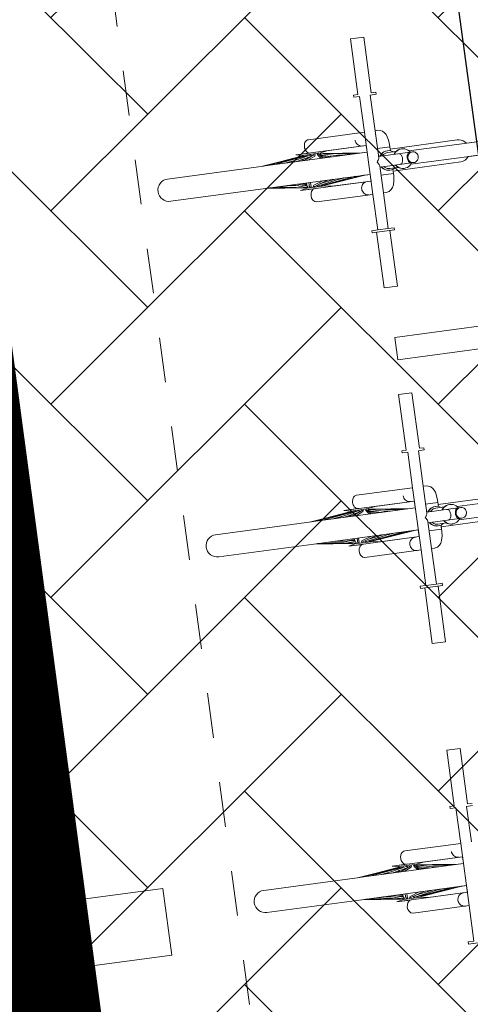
# Model space of a CAD drawing. Header units: metres. Extents: x 737835 to 905050, y 6570742 to 6590316.
# Tile 167 of 256: x 738019.22 to 738020.22, y 6590127 to 6590129.2. Entities that reach past the tile are written whole.
import ezdxf

# ---------------------------------------------------------------- set-up
doc = ezdxf.new("R2010")
doc.units = ezdxf.units.M
doc.header["$LTSCALE"] = 0.5
for name, pattern in [('ACAD_ISO10W100', [18, 12, -3, 0, -3]), ('CENTER', [2, 1.25, -0.25, 0.25, -0.25]), ('DASHED', [0.75, 0.5, -0.25])]:
    doc.linetypes.add(name, pattern=pattern)
for name, color, linetype in [('00_jooned', 7, 'Continuous'), ('0_PJ_Hoonestusala', 7, 'CENTER'), ('AR_hoone', 7, 'Continuous'), ('AR_hoone lamellid2', 7, 'Continuous'), ('AS_jalgrattad', 252, 'Continuous')]:
    doc.layers.add(name, color=color, linetype=linetype)
for name, color, linetype, lineweight in [('AS_hoone_projekt RG', 2, 'ACAD_ISO10W100', 15), ('AS_mõõdud', 7, 'Continuous', 0), ('AS_sillutiskivi RG', 9, 'Continuous', 0), ('AS_teed', 7, 'Continuous', 13), ('AS_telliskatend RG', 40, 'Continuous', 13)]:
    doc.layers.add(name, color=color, linetype=linetype, lineweight=lineweight)
doc.styles.add('Style-Arial Narrow', font='ARIALN.TTF')
doc.dimstyles.new('ISO-25', dxfattribs={"dimtxt": 2.5, "dimasz": 2.5, "dimexe": 1.25, "dimexo": 0.625, "dimtad": 1, "dimdec": 1, "dimtxsty": 'Standard', "dimcen": 2.5, "dimadec": 0, "dimazin": 0, "dimtfac": 1, "dimtdec": 1, "dimtmove": 0, "dimatfit": 3, "dimfxl": 1, "dimarcsym": 0})

# ---------------------------------------------------------------- blocks, each defined once
blk = doc.blocks.new('A$C6b675ec8')
at = {"layer": 'AS_jalgrattad', "linetype": 'Continuous', "lineweight": 20, "ltscale": 100}
for p, q in [((473.3, 5530.2), (473.3, 5670.2)), ((497.2, 5609.4), (497.2, 5670.2)), ((450.2, 5655.2), (450.4, 5652.6)), ((450.4, 5652.6), (451.1, 5650.1)), ((451.1, 5650.1), (452.2, 5647.7)), ((452.2, 5647.7), (453.6, 5645.6)), ((453.6, 5645.6), (455.4, 5643.7)), ((455.4, 5643.7), (457.5, 5642.2)), ((457.5, 5642.2), (459.8, 5641.1)), ((459.8, 5641.1), (462.2, 5640.4)), ((327.1, 5635.2), (238.3, 5625.2)), ((473.3, 5625.2), (238.3, 5625.2)), ((331.8, 5635.2), (245.7, 5625.2)), ((338.3, 5635.2), (265.3, 5625.2)), ((311.2, 5628.3), (288.4, 5625.2)), ((292.2, 5625.7), (290.2, 5625.2)), ((346.3, 5635.2), (295.2, 5625.2)), ((324.3, 5635.2), (295.8, 5631.7)), ((347.8, 5632.2), (312.1, 5625.2)), ((473.3, 5640.2), (315, 5640.2)), ((315, 5640.2), (330, 5637.2)), ((327, 5635.2), (324.3, 5635.2)), ((324.3, 5635.2), (324.4, 5634.9)), ((325.7, 5635.1), (325.7, 5635.2)), ((328.7, 5628.5), (326.2, 5625.2)), ((327.4, 5635.2), (327.1, 5635.2)), ((327.1, 5635.2), (327.2, 5634.7)), ((327.4, 5634.7), (327.4, 5635.2)), ((327.9, 5635.2), (327.4, 5635.1)), ((330, 5635.2), (327.9, 5635.2)), ((327.9, 5635.2), (328.1, 5634.8)), ((370, 5637.2), (330, 5637.2)), ((330, 5637.2), (330, 5635)), ((330, 5628.7), (330, 5625.2)), ((354.8, 5635.2), (331.7, 5625.2)), ((332.7, 5635.2), (331.8, 5635.2)), ((332.7, 5635.2), (332.6, 5634.4)), ((340.3, 5635.2), (338.3, 5635.2)), ((340.3, 5635.2), (340, 5634)), ((356.5, 5632.2), (340.3, 5625.2)), ((345.5, 5640.4), (347.4, 5640.2)), ((349.2, 5635.2), (346.3, 5635.2)), ((349.2, 5635.2), (348, 5632.3)), ((358.1, 5635.2), (354.8, 5635.2)), ((358.1, 5635.2), (356.5, 5632.2)), ((366.1, 5635.2), (362.6, 5635.2)), ((364.3, 5632.2), (362.6, 5635.2)), ((364.3, 5632.2), (369.8, 5625.2)), ((366.1, 5635.2), (373.8, 5625.2)), ((372.1, 5635.2), (369, 5635.2)), ((370.4, 5632.2), (369, 5635.2)), ((385, 5640.2), (370, 5637.2)), ((370, 5637.2), (370, 5635.2)), ((370, 5633), (370, 5630.2)), ((370, 5631.9), (372.7, 5631.6)), ((370, 5630.9), (381, 5629.4)), ((370.4, 5632.2), (396.8, 5625.2)), ((371.3, 5628.5), (387.9, 5625.2)), ((372.1, 5635.2), (409.8, 5625.2)), ((375.7, 5635.2), (372.6, 5635.2)), ((372.6, 5635.1), (372.6, 5635.2)), ((373.1, 5634.9), (373, 5635.2)), ((375.5, 5635.2), (438.5, 5625.2)), ((375.7, 5635.2), (456.5, 5625.2)), ((397.2, 5628.5), (418.2, 5625.2)), ((404.2, 5631.7), (461.7, 5625.2)), ((407.8, 5625.7), (411.6, 5625.2)), ((462.2, 5640.4), (464.7, 5640.2)), ((524.9, 5630.2), (497.2, 5630.2)), ((504.1, 5617.1), (507.1, 5619.3)), ((504.9, 5617.1), (507.9, 5619.3)), ((507.1, 5619.3), (510.5, 5620.9)), ((507.9, 5619.3), (511.3, 5620.9)), ((510.5, 5620.9), (514.1, 5621.9)), ((511.3, 5620.9), (514.8, 5621.9)), ((514.1, 5621.9), (517.8, 5622.2)), ((514.8, 5621.9), (518.5, 5622.2)), ((517.8, 5622.2), (518.5, 5622.2)), ((518.5, 5622.2), (522.2, 5621.9)), ((522.2, 5621.9), (525.8, 5620.9)), ((524.9, 5621.1), (524.9, 5630.2)), ((525.8, 5620.9), (529.2, 5619.3)), ((529.2, 5619.3), (530.6, 5618.2)), ((535.9, 5617.1), (539, 5619.3)), ((536.7, 5617.1), (539.7, 5619.3)), ((539, 5619.3), (542.3, 5620.9)), ((539.7, 5619.3), (543.1, 5620.9)), ((542.3, 5620.9), (545.9, 5621.9)), ((543.1, 5620.9), (546.7, 5621.9)), ((545.9, 5621.9), (549.6, 5622.2)), ((546.7, 5621.9), (550.4, 5622.2)), ((549.6, 5622.2), (550.4, 5622.2)), ((550.4, 5622.2), (554.1, 5621.9)), ((554.1, 5621.9), (557.6, 5620.9)), ((557.6, 5620.9), (561, 5619.3)), ((561, 5619.3), (564, 5617.1)), ((492.2, 5600.2), (493.8, 5602.3)), ((493.8, 5598.1), (492.2, 5600.2)), ((493.8, 5602.3), (495.1, 5604.3)), ((495.1, 5596.1), (493.8, 5598.1)), ((495.1, 5604.3), (496.2, 5606.2)), ((496.2, 5606.2), (496.9, 5607.9)), ((496.9, 5607.9), (497.2, 5609.4)), ((497.2, 5612.2), (573.2, 5612.2)), ((500, 5612.2), (501.5, 5614.4)), ((500.8, 5612.2), (502.3, 5614.4)), ((501.5, 5614.4), (504.1, 5617.1)), ((502.3, 5614.4), (504.9, 5617.1)), ((505.6, 5612.2), (507.4, 5614)), ((507.4, 5614), (509.8, 5615.8)), ((509.8, 5615.8), (512.6, 5617.1)), ((512.6, 5617.1), (515.5, 5617.9)), ((515.5, 5617.9), (518.5, 5618.2)), ((518.5, 5618.2), (537.5, 5618.2)), ((531.9, 5612.2), (533.3, 5614.4)), ((532.6, 5612.2), (534.1, 5614.4)), ((533.3, 5614.4), (535.9, 5617.1)), ((534.1, 5614.4), (536.7, 5617.1)), ((542.6, 5612.2), (543.8, 5612)), ((543.8, 5612), (545, 5611.5)), ((545, 5611.5), (546.1, 5610.6)), ((546.1, 5610.6), (547, 5609.4)), ((547, 5609.4), (547.9, 5607.9)), ((547.9, 5607.9), (548.6, 5606.2)), ((548.6, 5606.2), (549.1, 5604.3)), ((549.1, 5604.3), (549.4, 5602.3)), ((549.4, 5598.1), (549.1, 5596.1)), ((549.4, 5602.3), (549.5, 5600.2)), ((549.5, 5600.2), (549.4, 5598.1)), ((560.2, 5602.3), (560, 5600.2)), ((560, 5600.2), (560.2, 5598.1)), ((560.5, 5604.3), (560.2, 5602.3)), ((560.2, 5598.1), (560.5, 5596.1)), ((561, 5606.2), (560.5, 5604.3)), ((561.7, 5607.9), (561, 5606.2)), ((561.6, 5600.2), (561.7, 5602.3)), ((561.7, 5598.1), (561.6, 5600.2)), ((562.6, 5609.4), (561.7, 5607.9)), ((561.7, 5602.3), (562.3, 5604.3)), ((562.3, 5596.1), (561.7, 5598.1)), ((562.3, 5604.3), (563.1, 5606.2)), ((563.6, 5610.6), (562.6, 5609.4)), ((563.1, 5606.2), (564.3, 5607.9)), ((564.8, 5611.5), (563.6, 5610.6)), ((564, 5617.1), (566.7, 5614.4)), ((564.3, 5607.9), (565.7, 5609.4)), ((566, 5612), (564.8, 5611.5)), ((565.7, 5609.4), (567.4, 5610.6)), ((565.8, 5615.2), (1037.4, 5615.2)), ((567.2, 5612.2), (566, 5612)), ((566.7, 5614.4), (568.1, 5612.2)), ((567.4, 5610.6), (569.2, 5611.5)), ((569.2, 5611.5), (571.1, 5612)), ((571.1, 5612), (573.2, 5612.2)), ((573.2, 5612.2), (575.2, 5612)), ((575.2, 5612), (577.1, 5611.5)), ((577.1, 5611.5), (578.9, 5610.6)), ((578.9, 5610.6), (580.6, 5609.4)), ((580.6, 5609.4), (582, 5607.9)), ((582, 5607.9), (583.2, 5606.2)), ((583.2, 5606.2), (584, 5604.3)), ((584, 5604.3), (584.6, 5602.3)), ((584.6, 5598.1), (584, 5596.1)), ((584.6, 5602.3), (584.7, 5600.2)), ((584.7, 5600.2), (584.6, 5598.1)), ((473.3, 5575.2), (238.4, 5575.2)), ((309, 5567.2), (238.4, 5575.2)), ((324, 5565.2), (246.9, 5575.2)), ((325.1, 5565.2), (267.8, 5575.2)), ((312.6, 5570.7), (286.5, 5575.2)), ((296.9, 5573.5), (287, 5575.2)), ((329.2, 5565.2), (298.7, 5575.2)), ((330.9, 5568.2), (309.5, 5575.2)), ((330, 5572.7), (322.2, 5575.2)), ((330, 5575.2), (330, 5568.5)), ((335.8, 5565.2), (335.8, 5575.2)), ((339.2, 5565.2), (339.2, 5575.2)), ((345.6, 5568.2), (367, 5575.2)), ((347.3, 5565.2), (377.8, 5575.2)), ((355.7, 5565.2), (413, 5575.2)), ((358.9, 5569), (394.4, 5575.2)), ((363.5, 5565.2), (440.6, 5575.2)), ((369.6, 5565.2), (457.3, 5575.2)), ((373.9, 5565.2), (461.6, 5575.2)), ((386, 5573.8), (390.5, 5575.2)), ((403.1, 5573.5), (416.4, 5575.2)), ((405.1, 5573.8), (413.5, 5575.2)), ((496.2, 5594.2), (495.1, 5596.1)), ((496.9, 5592.5), (496.2, 5594.2)), ((497.2, 5591), (496.9, 5592.5)), ((497.2, 5530.2), (497.2, 5591)), ((497.2, 5588.2), (573.2, 5588.2)), ((501.5, 5586.1), (500, 5588.2)), ((502.3, 5586.1), (500.8, 5588.2)), ((504.1, 5583.4), (501.5, 5586.1)), ((504.9, 5583.4), (502.3, 5586.1)), ((507.1, 5581.2), (504.1, 5583.4)), ((507.9, 5581.2), (504.9, 5583.4)), ((507.4, 5586.4), (505.6, 5588.2)), ((510.5, 5579.5), (507.1, 5581.2)), ((509.8, 5584.6), (507.4, 5586.4)), ((511.3, 5579.5), (507.9, 5581.2)), ((512.6, 5583.3), (509.8, 5584.6)), ((514.1, 5578.6), (510.5, 5579.5)), ((514.8, 5578.6), (511.3, 5579.5)), ((515.5, 5582.5), (512.6, 5583.3)), ((517.8, 5578.2), (514.1, 5578.6)), ((518.5, 5578.2), (514.8, 5578.6)), ((518.5, 5582.2), (515.5, 5582.5)), ((517.8, 5578.2), (518.5, 5578.2)), ((518.5, 5582.2), (537.5, 5582.2)), ((522.2, 5578.6), (518.5, 5578.2)), ((525.8, 5579.5), (522.2, 5578.6)), ((524.9, 5570.2), (524.9, 5579.3)), ((529.2, 5581.2), (525.8, 5579.5)), ((530.6, 5582.2), (529.2, 5581.2)), ((533.3, 5586.1), (531.9, 5588.2)), ((534.1, 5586.1), (532.6, 5588.2)), ((535.9, 5583.4), (533.3, 5586.1)), ((536.7, 5583.4), (534.1, 5586.1)), ((539, 5581.2), (535.9, 5583.4)), ((539.7, 5581.2), (536.7, 5583.4)), ((542.3, 5579.5), (539, 5581.2)), ((543.1, 5579.5), (539.7, 5581.2)), ((545.9, 5578.6), (542.3, 5579.5)), ((543.8, 5588.4), (542.6, 5588.2)), ((546.7, 5578.6), (543.1, 5579.5)), ((545, 5588.9), (543.8, 5588.4)), ((546.1, 5589.8), (545, 5588.9)), ((549.6, 5578.2), (545.9, 5578.6)), ((547, 5591), (546.1, 5589.8)), ((550.4, 5578.2), (546.7, 5578.6)), ((547.9, 5592.5), (547, 5591)), ((548.6, 5594.2), (547.9, 5592.5)), ((549.1, 5596.1), (548.6, 5594.2)), ((549.6, 5578.2), (550.4, 5578.2)), ((554.1, 5578.6), (550.4, 5578.2)), ((557.6, 5579.5), (554.1, 5578.6)), ((561, 5581.2), (557.6, 5579.5)), ((560.5, 5596.1), (561, 5594.2)), ((561, 5594.2), (561.7, 5592.5)), ((564, 5583.4), (561, 5581.2)), ((561.7, 5592.5), (562.6, 5591)), ((563.1, 5594.2), (562.3, 5596.1)), ((562.6, 5591), (563.6, 5589.8)), ((564.3, 5592.5), (563.1, 5594.2)), ((563.6, 5589.8), (564.8, 5588.9)), ((566.7, 5586.1), (564, 5583.4)), ((565.7, 5591), (564.3, 5592.5)), ((564.8, 5588.9), (566, 5588.4)), ((567.4, 5589.8), (565.7, 5591)), ((565.8, 5585.2), (1037.4, 5585.2)), ((566, 5588.4), (567.2, 5588.2)), ((568.1, 5588.2), (566.7, 5586.1)), ((569.2, 5588.9), (567.4, 5589.8)), ((571.1, 5588.4), (569.2, 5588.9)), ((573.2, 5588.2), (571.1, 5588.4)), ((575.2, 5588.4), (573.2, 5588.2)), ((577.1, 5588.9), (575.2, 5588.4)), ((578.9, 5589.8), (577.1, 5588.9)), ((580.6, 5591), (578.9, 5589.8)), ((582, 5592.5), (580.6, 5591)), ((583.2, 5594.2), (582, 5592.5)), ((584, 5596.1), (583.2, 5594.2)), ((308.6, 5572), (294.9, 5573.8)), ((330, 5571), (314, 5573.8)), ((330, 5563.2), (315, 5560.2)), ((473.3, 5560.2), (315, 5560.2)), ((327.8, 5565.2), (324, 5565.2)), ((330, 5569.2), (326.5, 5569.7)), ((327.6, 5565.8), (327.8, 5565.2)), ((328.5, 5565.4), (327.6, 5565.5)), ((332.4, 5565.2), (329.2, 5565.2)), ((330, 5565.2), (330, 5563.2)), ((370, 5563.2), (330, 5563.2)), ((330.9, 5568.2), (332.4, 5565.2)), ((339.2, 5565.2), (335.8, 5565.2)), ((344.1, 5565.2), (345.6, 5568.2)), ((347.3, 5565.2), (344.1, 5565.2)), ((347.4, 5560.2), (345.5, 5560)), ((353.1, 5565.2), (353.9, 5567.4)), ((355.7, 5565.2), (353.1, 5565.2)), ((361.7, 5565.2), (361.9, 5566.3)), ((363.5, 5565.2), (361.7, 5565.2)), ((369, 5565.2), (369, 5565.9)), ((369.6, 5565.2), (369, 5565.2)), ((370, 5572.7), (370, 5571)), ((370, 5565.3), (370, 5563.2)), ((370.8, 5565.2), (370, 5565.2)), ((370, 5563.2), (385, 5560.2)), ((370.8, 5565.2), (370.7, 5565.4)), ((370.8, 5565.2), (371.5, 5565.4)), ((372.4, 5565.5), (372.2, 5565.2)), ((376, 5565.2), (372.2, 5565.2)), ((373.3, 5565.6), (373.3, 5565.2)), ((373.9, 5565.2), (373.8, 5565.7)), ((374.2, 5565.3), (374.2, 5565.2)), ((376, 5565.2), (375.9, 5565.4)), ((376, 5565.2), (391, 5567.2)), ((453.6, 5554.9), (452.2, 5552.7)), ((455.4, 5556.7), (453.6, 5554.9)), ((457.5, 5558.2), (455.4, 5556.7)), ((459.8, 5559.3), (457.5, 5558.2)), ((462.2, 5560), (459.8, 5559.3)), ((464.7, 5560.2), (462.2, 5560)), ((524.9, 5570.2), (497.2, 5570.2)), ((450.4, 5547.8), (450.2, 5545.2)), ((450.2, 5545.2), (450.4, 5542.6)), ((451.1, 5550.3), (450.4, 5547.8)), ((450.4, 5542.6), (451.1, 5540.1)), ((452.2, 5552.7), (451.1, 5550.3)), ((451.1, 5540.1), (452.2, 5537.7)), ((452.2, 5537.7), (453.6, 5535.6)), ((453.6, 5535.6), (455.4, 5533.7)), ((455.4, 5533.7), (457.5, 5532.2)), ((457.5, 5532.2), (459.8, 5531.1)), ((459.8, 5531.1), (462.2, 5530.4)), ((462.2, 5530.4), (464.7, 5530.2)), ((510.2, 5445.2), (460.4, 5445.2)), ((497.2, 5450.2), (473.3, 5450.2)), ((450.2, 4855.2), (450.4, 4852.6)), ((450.4, 4852.6), (451.1, 4850.1)), ((473.3, 4730.2), (473.3, 4870.2)), ((497.2, 4809.4), (497.2, 4870.2)), ((327.1, 4835.2), (238.3, 4825.2)), ((331.8, 4835.2), (245.7, 4825.2)), ((338.3, 4835.2), (265.3, 4825.2)), ((346.3, 4835.2), (295.2, 4825.2)), ((324.3, 4835.2), (295.8, 4831.7)), ((347.8, 4832.2), (312.1, 4825.2)), ((473.3, 4840.2), (315, 4840.2)), ((315, 4840.2), (330, 4837.2)), ((327, 4835.2), (324.3, 4835.2)), ((324.3, 4835.2), (324.4, 4834.9)), ((325.7, 4835.1), (325.7, 4835.2)), ((327.4, 4835.2), (327.1, 4835.2)), ((327.1, 4835.2), (327.2, 4834.7)), ((327.4, 4834.7), (327.4, 4835.2)), ((327.9, 4835.2), (327.4, 4835.1)), ((330, 4835.2), (327.9, 4835.2)), ((327.9, 4835.2), (328.1, 4834.8)), ((370, 4837.2), (330, 4837.2)), ((330, 4837.2), (330, 4835)), ((354.8, 4835.2), (331.7, 4825.2)), ((332.7, 4835.2), (331.8, 4835.2)), ((332.7, 4835.2), (332.6, 4834.4)), ((340.3, 4835.2), (338.3, 4835.2)), ((340.3, 4835.2), (340, 4834)), ((356.5, 4832.2), (340.3, 4825.2)), ((345.5, 4840.4), (347.4, 4840.2)), ((349.2, 4835.2), (346.3, 4835.2)), ((349.2, 4835.2), (348, 4832.3)), ((358.1, 4835.2), (354.8, 4835.2)), ((358.1, 4835.2), (356.5, 4832.2)), ((366.1, 4835.2), (362.6, 4835.2)), ((364.3, 4832.2), (362.6, 4835.2)), ((364.3, 4832.2), (369.8, 4825.2)), ((366.1, 4835.2), (373.8, 4825.2)), ((372.1, 4835.2), (369, 4835.2)), ((370.4, 4832.2), (369, 4835.2)), ((385, 4840.2), (370, 4837.2)), ((370, 4837.2), (370, 4835.2)), ((370, 4833), (370, 4830.2)), ((370, 4831.9), (372.7, 4831.6)), ((370, 4830.9), (381, 4829.4)), ((370.4, 4832.2), (396.8, 4825.2)), ((372.1, 4835.2), (409.8, 4825.2)), ((375.7, 4835.2), (372.6, 4835.2)), ((372.6, 4835.1), (372.6, 4835.2)), ((373.1, 4834.9), (373, 4835.2)), ((375.5, 4835.2), (438.5, 4825.2)), ((375.7, 4835.2), (456.5, 4825.2)), ((404.2, 4831.7), (461.7, 4825.2)), ((451.1, 4850.1), (452.2, 4847.7)), ((452.2, 4847.7), (453.6, 4845.6)), ((453.6, 4845.6), (455.4, 4843.7)), ((455.4, 4843.7), (457.5, 4842.2)), ((457.5, 4842.2), (459.8, 4841.1)), ((459.8, 4841.1), (462.2, 4840.4)), ((462.2, 4840.4), (464.7, 4840.2)), ((524.9, 4830.2), (497.2, 4830.2)), ((524.9, 4821.1), (524.9, 4830.2)), ((473.3, 4825.2), (238.3, 4825.2)), ((311.2, 4828.3), (288.4, 4825.2)), ((292.2, 4825.7), (290.2, 4825.2)), ((328.7, 4828.5), (326.2, 4825.2)), ((330, 4828.7), (330, 4825.2)), ((371.3, 4828.5), (387.9, 4825.2)), ((397.2, 4828.5), (418.2, 4825.2)), ((407.8, 4825.7), (411.6, 4825.2)), ((496.2, 4806.2), (496.9, 4807.9)), ((496.9, 4807.9), (497.2, 4809.4)), ((497.2, 4812.2), (573.2, 4812.2)), ((500, 4812.2), (501.5, 4814.4)), ((500.8, 4812.2), (502.3, 4814.4)), ((501.5, 4814.4), (504.1, 4817.1)), ((502.3, 4814.4), (504.9, 4817.1)), ((504.1, 4817.1), (507.1, 4819.3)), ((504.9, 4817.1), (507.9, 4819.3)), ((505.6, 4812.2), (507.4, 4814)), ((507.1, 4819.3), (510.5, 4820.9)), ((507.4, 4814), (509.8, 4815.8)), ((507.9, 4819.3), (511.3, 4820.9)), ((509.8, 4815.8), (512.6, 4817.1)), ((510.5, 4820.9), (514.1, 4821.9)), ((511.3, 4820.9), (514.8, 4821.9)), ((512.6, 4817.1), (515.5, 4817.9)), ((514.1, 4821.9), (517.8, 4822.2)), ((514.8, 4821.9), (518.5, 4822.2)), ((515.5, 4817.9), (518.5, 4818.2)), ((517.8, 4822.2), (518.5, 4822.2)), ((518.5, 4822.2), (522.2, 4821.9)), ((518.5, 4818.2), (537.5, 4818.2)), ((522.2, 4821.9), (525.8, 4820.9)), ((525.8, 4820.9), (529.2, 4819.3)), ((529.2, 4819.3), (530.6, 4818.2)), ((531.9, 4812.2), (533.3, 4814.4)), ((532.6, 4812.2), (534.1, 4814.4)), ((533.3, 4814.4), (535.9, 4817.1)), ((534.1, 4814.4), (536.7, 4817.1)), ((535.9, 4817.1), (539, 4819.3)), ((536.7, 4817.1), (539.7, 4819.3)), ((539, 4819.3), (542.3, 4820.9)), ((539.7, 4819.3), (543.1, 4820.9)), ((542.3, 4820.9), (545.9, 4821.9)), ((542.6, 4812.2), (543.8, 4812)), ((543.1, 4820.9), (546.7, 4821.9)), ((543.8, 4812), (545, 4811.5)), ((545, 4811.5), (546.1, 4810.6)), ((545.9, 4821.9), (549.6, 4822.2)), ((546.1, 4810.6), (547, 4809.4)), ((546.7, 4821.9), (550.4, 4822.2)), ((547, 4809.4), (547.9, 4807.9)), ((547.9, 4807.9), (548.6, 4806.2)), ((549.6, 4822.2), (550.4, 4822.2)), ((550.4, 4822.2), (554.1, 4821.9)), ((554.1, 4821.9), (557.6, 4820.9)), ((557.6, 4820.9), (561, 4819.3)), ((561, 4819.3), (564, 4817.1)), ((561.7, 4807.9), (561, 4806.2)), ((562.6, 4809.4), (561.7, 4807.9)), ((563.6, 4810.6), (562.6, 4809.4)), ((563.1, 4806.2), (564.3, 4807.9)), ((564.8, 4811.5), (563.6, 4810.6)), ((564, 4817.1), (566.7, 4814.4)), ((564.3, 4807.9), (565.7, 4809.4)), ((566, 4812), (564.8, 4811.5)), ((565.7, 4809.4), (567.4, 4810.6)), ((565.8, 4815.2), (1037.4, 4815.2)), ((567.2, 4812.2), (566, 4812)), ((566.7, 4814.4), (568.1, 4812.2)), ((567.4, 4810.6), (569.2, 4811.5)), ((569.2, 4811.5), (571.1, 4812)), ((571.1, 4812), (573.2, 4812.2)), ((573.2, 4812.2), (575.2, 4812)), ((575.2, 4812), (577.1, 4811.5)), ((577.1, 4811.5), (578.9, 4810.6)), ((578.9, 4810.6), (580.6, 4809.4)), ((580.6, 4809.4), (582, 4807.9)), ((582, 4807.9), (583.2, 4806.2)), ((492.2, 4800.2), (493.8, 4802.3)), ((493.8, 4798.1), (492.2, 4800.2)), ((493.8, 4802.3), (495.1, 4804.3)), ((495.1, 4796.1), (493.8, 4798.1)), ((495.1, 4804.3), (496.2, 4806.2)), ((496.2, 4794.2), (495.1, 4796.1)), ((496.9, 4792.5), (496.2, 4794.2)), ((497.2, 4791), (496.9, 4792.5)), ((497.2, 4730.2), (497.2, 4791)), ((497.2, 4788.2), (573.2, 4788.2)), ((501.5, 4786.1), (500, 4788.2)), ((502.3, 4786.1), (500.8, 4788.2)), ((504.1, 4783.4), (501.5, 4786.1)), ((504.9, 4783.4), (502.3, 4786.1)), ((507.4, 4786.4), (505.6, 4788.2)), ((509.8, 4784.6), (507.4, 4786.4)), ((533.3, 4786.1), (531.9, 4788.2)), ((534.1, 4786.1), (532.6, 4788.2)), ((535.9, 4783.4), (533.3, 4786.1)), ((536.7, 4783.4), (534.1, 4786.1)), ((543.8, 4788.4), (542.6, 4788.2)), ((545, 4788.9), (543.8, 4788.4)), ((546.1, 4789.8), (545, 4788.9)), ((547, 4791), (546.1, 4789.8)), ((547.9, 4792.5), (547, 4791)), ((548.6, 4794.2), (547.9, 4792.5)), ((548.6, 4806.2), (549.1, 4804.3)), ((549.1, 4796.1), (548.6, 4794.2)), ((549.1, 4804.3), (549.4, 4802.3)), ((549.4, 4798.1), (549.1, 4796.1)), ((549.4, 4802.3), (549.5, 4800.2)), ((549.5, 4800.2), (549.4, 4798.1)), ((560.2, 4802.3), (560, 4800.2)), ((560, 4800.2), (560.2, 4798.1)), ((560.5, 4804.3), (560.2, 4802.3)), ((560.2, 4798.1), (560.5, 4796.1)), ((561, 4806.2), (560.5, 4804.3)), ((560.5, 4796.1), (561, 4794.2)), ((561, 4794.2), (561.7, 4792.5)), ((561.6, 4800.2), (561.7, 4802.3)), ((561.7, 4798.1), (561.6, 4800.2)), ((561.7, 4802.3), (562.3, 4804.3)), ((562.3, 4796.1), (561.7, 4798.1)), ((561.7, 4792.5), (562.6, 4791)), ((562.3, 4804.3), (563.1, 4806.2)), ((563.1, 4794.2), (562.3, 4796.1)), ((562.6, 4791), (563.6, 4789.8)), ((564.3, 4792.5), (563.1, 4794.2)), ((563.6, 4789.8), (564.8, 4788.9)), ((566.7, 4786.1), (564, 4783.4)), ((565.7, 4791), (564.3, 4792.5)), ((564.8, 4788.9), (566, 4788.4)), ((567.4, 4789.8), (565.7, 4791)), ((565.8, 4785.2), (1037.4, 4785.2)), ((566, 4788.4), (567.2, 4788.2)), ((568.1, 4788.2), (566.7, 4786.1)), ((569.2, 4788.9), (567.4, 4789.8)), ((571.1, 4788.4), (569.2, 4788.9)), ((573.2, 4788.2), (571.1, 4788.4)), ((575.2, 4788.4), (573.2, 4788.2)), ((577.1, 4788.9), (575.2, 4788.4)), ((578.9, 4789.8), (577.1, 4788.9)), ((580.6, 4791), (578.9, 4789.8)), ((582, 4792.5), (580.6, 4791)), ((583.2, 4794.2), (582, 4792.5)), ((583.2, 4806.2), (584, 4804.3)), ((584, 4796.1), (583.2, 4794.2)), ((584, 4804.3), (584.6, 4802.3)), ((584.6, 4798.1), (584, 4796.1)), ((584.6, 4802.3), (584.7, 4800.2)), ((584.7, 4800.2), (584.6, 4798.1)), ((473.3, 4775.2), (238.4, 4775.2)), ((309, 4767.2), (238.4, 4775.2)), ((324, 4765.2), (246.9, 4775.2)), ((325.1, 4765.2), (267.8, 4775.2)), ((312.6, 4770.7), (286.5, 4775.2)), ((296.9, 4773.5), (287, 4775.2)), ((308.6, 4772), (294.9, 4773.8)), ((329.2, 4765.2), (298.7, 4775.2)), ((330.9, 4768.2), (309.5, 4775.2)), ((330, 4771), (314, 4773.8)), ((330, 4763.2), (315, 4760.2)), ((330, 4772.7), (322.2, 4775.2)), ((327.8, 4765.2), (324, 4765.2)), ((330, 4769.2), (326.5, 4769.7)), ((327.6, 4765.8), (327.8, 4765.2)), ((328.5, 4765.4), (327.6, 4765.5)), ((332.4, 4765.2), (329.2, 4765.2)), ((330, 4775.2), (330, 4768.5)), ((330, 4765.2), (330, 4763.2)), ((370, 4763.2), (330, 4763.2)), ((330.9, 4768.2), (332.4, 4765.2)), ((335.8, 4765.2), (335.8, 4775.2)), ((339.2, 4765.2), (335.8, 4765.2)), ((339.2, 4765.2), (339.2, 4775.2)), ((344.1, 4765.2), (345.6, 4768.2)), ((347.3, 4765.2), (344.1, 4765.2)), ((345.6, 4768.2), (367, 4775.2)), ((347.3, 4765.2), (377.8, 4775.2)), ((353.1, 4765.2), (353.9, 4767.4)), ((355.7, 4765.2), (353.1, 4765.2)), ((355.7, 4765.2), (413, 4775.2)), ((358.9, 4769), (394.4, 4775.2)), ((361.7, 4765.2), (361.9, 4766.3)), ((363.5, 4765.2), (361.7, 4765.2)), ((363.5, 4765.2), (440.6, 4775.2)), ((369, 4765.2), (369, 4765.9)), ((369.6, 4765.2), (369, 4765.2)), ((369.6, 4765.2), (457.3, 4775.2)), ((370, 4772.7), (370, 4771)), ((370, 4765.3), (370, 4763.2)), ((370.8, 4765.2), (370, 4765.2)), ((370, 4763.2), (385, 4760.2)), ((370.8, 4765.2), (370.7, 4765.4)), ((370.8, 4765.2), (371.5, 4765.4)), ((372.4, 4765.5), (372.2, 4765.2)), ((376, 4765.2), (372.2, 4765.2)), ((373.3, 4765.6), (373.3, 4765.2)), ((373.9, 4765.2), (373.8, 4765.7)), ((373.9, 4765.2), (461.6, 4775.2)), ((374.2, 4765.3), (374.2, 4765.2)), ((376, 4765.2), (375.9, 4765.4)), ((376, 4765.2), (391, 4767.2)), ((386, 4773.8), (390.5, 4775.2)), ((403.1, 4773.5), (416.4, 4775.2)), ((405.1, 4773.8), (413.5, 4775.2)), ((524.9, 4770.2), (497.2, 4770.2)), ((507.1, 4781.2), (504.1, 4783.4)), ((507.9, 4781.2), (504.9, 4783.4)), ((510.5, 4779.5), (507.1, 4781.2)), ((511.3, 4779.5), (507.9, 4781.2)), ((512.6, 4783.3), (509.8, 4784.6)), ((514.1, 4778.6), (510.5, 4779.5)), ((514.8, 4778.6), (511.3, 4779.5)), ((515.5, 4782.5), (512.6, 4783.3)), ((517.8, 4778.2), (514.1, 4778.6)), ((518.5, 4778.2), (514.8, 4778.6)), ((518.5, 4782.2), (515.5, 4782.5)), ((517.8, 4778.2), (518.5, 4778.2)), ((518.5, 4782.2), (537.5, 4782.2)), ((522.2, 4778.6), (518.5, 4778.2)), ((525.8, 4779.5), (522.2, 4778.6)), ((524.9, 4770.2), (524.9, 4779.3)), ((529.2, 4781.2), (525.8, 4779.5)), ((530.6, 4782.2), (529.2, 4781.2)), ((539, 4781.2), (535.9, 4783.4)), ((539.7, 4781.2), (536.7, 4783.4)), ((542.3, 4779.5), (539, 4781.2)), ((543.1, 4779.5), (539.7, 4781.2)), ((545.9, 4778.6), (542.3, 4779.5)), ((546.7, 4778.6), (543.1, 4779.5)), ((549.6, 4778.2), (545.9, 4778.6)), ((550.4, 4778.2), (546.7, 4778.6)), ((549.6, 4778.2), (550.4, 4778.2)), ((554.1, 4778.6), (550.4, 4778.2)), ((557.6, 4779.5), (554.1, 4778.6)), ((561, 4781.2), (557.6, 4779.5)), ((564, 4783.4), (561, 4781.2)), ((473.3, 4760.2), (315, 4760.2)), ((347.4, 4760.2), (345.5, 4760)), ((450.4, 4747.8), (450.2, 4745.2)), ((450.2, 4745.2), (450.4, 4742.6)), ((451.1, 4750.3), (450.4, 4747.8)), ((450.4, 4742.6), (451.1, 4740.1)), ((452.2, 4752.7), (451.1, 4750.3)), ((453.6, 4754.9), (452.2, 4752.7)), ((455.4, 4756.7), (453.6, 4754.9)), ((457.5, 4758.2), (455.4, 4756.7)), ((459.8, 4759.3), (457.5, 4758.2)), ((462.2, 4760), (459.8, 4759.3)), ((464.7, 4760.2), (462.2, 4760)), ((451.1, 4740.1), (452.2, 4737.7)), ((452.2, 4737.7), (453.6, 4735.6)), ((453.6, 4735.6), (455.4, 4733.7)), ((455.4, 4733.7), (457.5, 4732.2)), ((457.5, 4732.2), (459.8, 4731.1)), ((459.8, 4731.1), (462.2, 4730.4)), ((462.2, 4730.4), (464.7, 4730.2)), ((510.2, 4645.2), (460.4, 4645.2)), ((497.2, 4650.2), (473.3, 4650.2)), ((473.3, 3930.2), (473.3, 4070.2)), ((473.3, 4040.2), (315, 4040.2)), ((315, 4040.2), (330, 4037.2)), ((345.5, 4040.4), (347.4, 4040.2)), ((385, 4040.2), (370, 4037.2)), ((450.2, 4055.2), (450.4, 4052.6)), ((450.4, 4052.6), (451.1, 4050.1)), ((451.1, 4050.1), (452.2, 4047.7)), ((452.2, 4047.7), (453.6, 4045.6)), ((453.6, 4045.6), (455.4, 4043.7)), ((455.4, 4043.7), (457.5, 4042.2)), ((457.5, 4042.2), (459.8, 4041.1)), ((459.8, 4041.1), (462.2, 4040.4)), ((462.2, 4040.4), (464.7, 4040.2)), ((327.1, 4035.2), (238.3, 4025.2)), ((473.3, 4025.2), (238.3, 4025.2)), ((331.8, 4035.2), (245.7, 4025.2)), ((338.3, 4035.2), (265.3, 4025.2)), ((311.2, 4028.3), (288.4, 4025.2)), ((292.2, 4025.7), (290.2, 4025.2)), ((346.3, 4035.2), (295.2, 4025.2)), ((324.3, 4035.2), (295.8, 4031.7)), ((347.8, 4032.2), (312.1, 4025.2)), ((327, 4035.2), (324.3, 4035.2)), ((324.3, 4035.2), (324.4, 4034.9)), ((325.7, 4035.1), (325.7, 4035.2)), ((328.7, 4028.5), (326.2, 4025.2)), ((327.4, 4035.2), (327.1, 4035.2)), ((327.1, 4035.2), (327.2, 4034.7)), ((327.4, 4034.7), (327.4, 4035.2)), ((327.9, 4035.2), (327.4, 4035.1)), ((330, 4035.2), (327.9, 4035.2)), ((327.9, 4035.2), (328.1, 4034.8)), ((370, 4037.2), (330, 4037.2)), ((330, 4037.2), (330, 4035)), ((330, 4028.7), (330, 4025.2)), ((354.8, 4035.2), (331.7, 4025.2)), ((332.7, 4035.2), (331.8, 4035.2)), ((332.7, 4035.2), (332.6, 4034.4)), ((340.3, 4035.2), (338.3, 4035.2)), ((340.3, 4035.2), (340, 4034)), ((356.5, 4032.2), (340.3, 4025.2)), ((349.2, 4035.2), (346.3, 4035.2)), ((349.2, 4035.2), (348, 4032.3)), ((358.1, 4035.2), (354.8, 4035.2)), ((358.1, 4035.2), (356.5, 4032.2)), ((366.1, 4035.2), (362.6, 4035.2)), ((364.3, 4032.2), (362.6, 4035.2)), ((364.3, 4032.2), (369.8, 4025.2)), ((366.1, 4035.2), (373.8, 4025.2)), ((372.1, 4035.2), (369, 4035.2)), ((370.4, 4032.2), (369, 4035.2)), ((370, 4037.2), (370, 4035.2)), ((370, 4033), (370, 4030.2)), ((370, 4031.9), (372.7, 4031.6)), ((370, 4030.9), (381, 4029.4)), ((370.4, 4032.2), (396.8, 4025.2)), ((371.3, 4028.5), (387.9, 4025.2)), ((372.1, 4035.2), (409.8, 4025.2)), ((375.7, 4035.2), (372.6, 4035.2)), ((372.6, 4035.1), (372.6, 4035.2)), ((373.1, 4034.9), (373, 4035.2)), ((375.5, 4035.2), (438.5, 4025.2)), ((375.7, 4035.2), (456.5, 4025.2)), ((397.2, 4028.5), (418.2, 4025.2)), ((404.2, 4031.7), (461.7, 4025.2)), ((407.8, 4025.7), (411.6, 4025.2)), ((473.3, 3975.2), (238.4, 3975.2)), ((309, 3967.2), (238.4, 3975.2)), ((324, 3965.2), (246.9, 3975.2)), ((325.1, 3965.2), (267.8, 3975.2)), ((312.6, 3970.7), (286.5, 3975.2)), ((296.9, 3973.5), (287, 3975.2)), ((308.6, 3972), (294.9, 3973.8)), ((329.2, 3965.2), (298.7, 3975.2)), ((330.9, 3968.2), (309.5, 3975.2)), ((330, 3971), (314, 3973.8)), ((330, 3972.7), (322.2, 3975.2)), ((330, 3975.2), (330, 3968.5)), ((335.8, 3965.2), (335.8, 3975.2)), ((339.2, 3965.2), (339.2, 3975.2)), ((345.6, 3968.2), (367, 3975.2)), ((347.3, 3965.2), (377.8, 3975.2)), ((355.7, 3965.2), (413, 3975.2)), ((358.9, 3969), (394.4, 3975.2)), ((363.5, 3965.2), (440.6, 3975.2)), ((369.6, 3965.2), (457.3, 3975.2)), ((373.9, 3965.2), (461.6, 3975.2)), ((386, 3973.8), (390.5, 3975.2)), ((403.1, 3973.5), (416.4, 3975.2)), ((405.1, 3973.8), (413.5, 3975.2)), ((330, 3963.2), (315, 3960.2)), ((473.3, 3960.2), (315, 3960.2)), ((327.8, 3965.2), (324, 3965.2)), ((330, 3969.2), (326.5, 3969.7)), ((327.6, 3965.8), (327.8, 3965.2)), ((328.5, 3965.4), (327.6, 3965.5)), ((332.4, 3965.2), (329.2, 3965.2)), ((330, 3965.2), (330, 3963.2)), ((370, 3963.2), (330, 3963.2)), ((330.9, 3968.2), (332.4, 3965.2)), ((339.2, 3965.2), (335.8, 3965.2)), ((344.1, 3965.2), (345.6, 3968.2)), ((347.3, 3965.2), (344.1, 3965.2)), ((347.4, 3960.2), (345.5, 3960)), ((353.1, 3965.2), (353.9, 3967.4)), ((355.7, 3965.2), (353.1, 3965.2)), ((361.7, 3965.2), (361.9, 3966.3)), ((363.5, 3965.2), (361.7, 3965.2)), ((369, 3965.2), (369, 3965.9)), ((369.6, 3965.2), (369, 3965.2)), ((370, 3972.7), (370, 3971)), ((370, 3965.3), (370, 3963.2)), ((370.8, 3965.2), (370, 3965.2)), ((370, 3963.2), (385, 3960.2)), ((370.8, 3965.2), (370.7, 3965.4)), ((370.8, 3965.2), (371.5, 3965.4)), ((372.4, 3965.5), (372.2, 3965.2)), ((376, 3965.2), (372.2, 3965.2)), ((373.3, 3965.6), (373.3, 3965.2)), ((373.9, 3965.2), (373.8, 3965.7)), ((374.2, 3965.3), (374.2, 3965.2)), ((376, 3965.2), (375.9, 3965.4)), ((376, 3965.2), (391, 3967.2)), ((452.2, 3952.7), (451.1, 3950.3)), ((453.6, 3954.9), (452.2, 3952.7)), ((455.4, 3956.7), (453.6, 3954.9)), ((457.5, 3958.2), (455.4, 3956.7)), ((459.8, 3959.3), (457.5, 3958.2)), ((462.2, 3960), (459.8, 3959.3)), ((464.7, 3960.2), (462.2, 3960)), ((450.4, 3947.8), (450.2, 3945.2)), ((450.2, 3945.2), (450.4, 3942.6)), ((451.1, 3950.3), (450.4, 3947.8)), ((450.4, 3942.6), (451.1, 3940.1)), ((451.1, 3940.1), (452.2, 3937.7)), ((452.2, 3937.7), (453.6, 3935.6)), ((453.6, 3935.6), (455.4, 3933.7)), ((455.4, 3933.7), (457.5, 3932.2)), ((457.5, 3932.2), (459.8, 3931.1)), ((459.8, 3931.1), (462.2, 3930.4)), ((462.2, 3930.4), (464.7, 3930.2)), ((510.2, 3845.2), (460.4, 3845.2))]:
    blk.add_line(p, q, dxfattribs=at)
at = {"layer": 'AS_jalgrattad', "linetype": 'Continuous', "lineweight": 20, "ltscale": 100, "flags": 128}
for points in [[(937.2, 5585.2), (694.9, 5585.2, -0.222487), (677.1, 5575.4), (524.9, 5575.2), (524.8, 5565), (523.8, 5554.8), (521.3, 5545), (519, 5539.7), (515.3, 5535.1), (510.2, 5531.7), (503.5, 5530.2), (497.2, 5530.2), (497.2, 5450.2), (510.2, 5450.2), (510.2, 5445.2), (500.2, 5445.2), (500.2, 5320.2), (470.3, 5320.2), (470.3, 5445.2), (460.4, 5445.2), (460.4, 5450.2), (473.3, 5450.2), (473.3, 5530.2), (347.4, 5530.2), (342.8, 5531.7), (339, 5535.6), (337.1, 5540.1), (336.4, 5545.2), (337.3, 5551), (339, 5554.9), (340.4, 5556.7), (343.4, 5559.1), (345.5, 5560), (315, 5560.2), (330, 5563.2), (330, 5565.2), (324, 5565.2), (238.4, 5575.2), (25.1, 5575.2, -0.995646), (24.7, 5625.2), (240.4, 5625.2), (324.3, 5635.2), (330, 5635), (330, 5637.2), (315, 5640.2), (346.5, 5640.3), (343.7, 5641.1), (341.9, 5642.2), (340.4, 5643.7), (339, 5645.6), (337.9, 5647.7), (337.1, 5650.1), (336.6, 5652.6), (336.4, 5655.2), (336.6, 5657.8), (337.9, 5662.7), (339, 5664.9), (340.4, 5666.7), (342.8, 5668.8), (345.5, 5670), (347.4, 5670.2), (473.3, 5670.2), (473.3, 5750.2), (460.4, 5750.2), (460.4, 5755.2), (470.3, 5755.2), (470.3, 5880.2), (500.2, 5880.2), (500.2, 5755.2), (510.2, 5755.2), (510.2, 5750.2), (497.2, 5750.2), (497.2, 5670.2), (503.5, 5670.2), (508.5, 5669.3), (513.5, 5666.9), (517.7, 5662.8), (520.3, 5658.4), (522.2, 5653.3), (523.9, 5645.3), (524.8, 5635.5), (524.9, 5625.2), (675.3, 5625.2), (679.7, 5624.8, -0.188008), (694.9, 5615.2), (937.2, 5615.2)], [(677.1, 4775.4), (524.9, 4775.2), (524.8, 4765), (523.8, 4754.8), (521.3, 4745), (519, 4739.7), (515.3, 4735.1), (510.2, 4731.7), (503.5, 4730.2), (497.2, 4730.2), (497.2, 4650.2), (510.2, 4650.2), (510.2, 4645.2), (500.2, 4645.2), (500.2, 4520.2), (470.3, 4520.2), (470.3, 4645.2), (460.4, 4645.2), (460.4, 4650.2), (473.3, 4650.2), (473.3, 4730.2), (347.4, 4730.2), (342.8, 4731.7), (339, 4735.6), (337.1, 4740.1), (336.4, 4745.2), (337.3, 4751), (339, 4754.9), (340.4, 4756.7), (343.4, 4759.1), (345.5, 4760), (315, 4760.2), (330, 4763.2), (330, 4765.2), (324, 4765.2), (238.4, 4775.2), (25.1, 4775.2, -0.995646), (24.7, 4825.2), (240.4, 4825.2), (324.3, 4835.2), (330, 4835), (330, 4837.2), (315, 4840.2), (346.5, 4840.3), (343.7, 4841.1), (341.9, 4842.2), (340.4, 4843.7), (339, 4845.6), (337.9, 4847.7), (337.1, 4850.1), (336.6, 4852.6), (336.4, 4855.2), (336.6, 4857.8), (337.9, 4862.7), (339, 4864.9), (340.4, 4866.7), (342.8, 4868.8), (345.5, 4870), (347.4, 4870.2), (473.3, 4870.2), (473.3, 4950.2), (460.4, 4950.2), (460.4, 4955.2), (470.3, 4955.2), (470.3, 5080.2), (500.2, 5080.2), (500.2, 4955.2), (510.2, 4955.2), (510.2, 4950.2), (497.2, 4950.2), (497.2, 4870.2), (503.5, 4870.2), (508.5, 4869.3), (513.5, 4866.9), (517.7, 4862.8), (520.3, 4858.4), (522.2, 4853.3), (523.9, 4845.3), (524.8, 4835.5), (524.9, 4825.2), (675.3, 4825.2)], [(470.3, 3845.2), (460.4, 3845.2), (460.4, 3850.2), (473.3, 3850.2), (473.3, 3930.2), (347.4, 3930.2), (342.8, 3931.7), (339, 3935.6), (337.1, 3940.1), (336.4, 3945.2), (337.3, 3951), (339, 3954.9), (340.4, 3956.7), (343.4, 3959.1), (345.5, 3960), (315, 3960.2), (330, 3963.2), (330, 3965.2), (324, 3965.2), (238.4, 3975.2), (25.1, 3975.2, -0.995646), (24.7, 4025.2), (240.4, 4025.2), (324.3, 4035.2), (330, 4035), (330, 4037.2), (315, 4040.2), (346.5, 4040.3), (343.7, 4041.1), (341.9, 4042.2), (340.4, 4043.7), (339, 4045.6), (337.9, 4047.7), (337.1, 4050.1), (336.6, 4052.6), (336.4, 4055.2), (336.6, 4057.8), (337.9, 4062.7), (339, 4064.9), (340.4, 4066.7), (342.8, 4068.8), (345.5, 4070), (347.4, 4070.2), (473.3, 4070.2), (473.3, 4150.2), (460.4, 4150.2), (460.4, 4155.2), (470.3, 4155.2), (470.3, 4280.2), (500.2, 4280.2), (500.2, 4155.2), (510.2, 4155.2)]]:
    blk.add_lwpolyline(points, format="xyb", dxfattribs=at)
for points in [[(473.3, 5625.2), (473.3, 5640.2), (385, 5640.2), (370, 5637.2), (370, 5635.2), (375.7, 5635.2), (461.7, 5625.2)], [(473.3, 5560.2), (473.3, 5575.2), (459.8, 5575.2), (376, 5565.2), (370, 5565.3), (370, 5563.2), (385, 5560.2)], [(473.3, 4825.2), (473.3, 4840.2), (385, 4840.2), (370, 4837.2), (370, 4835.2), (375.7, 4835.2), (461.7, 4825.2)], [(473.3, 4760.2), (473.3, 4775.2), (459.8, 4775.2), (376, 4765.2), (370, 4765.3), (370, 4763.2), (385, 4760.2)], [(473.3, 4025.2), (473.3, 4040.2), (385, 4040.2), (370, 4037.2), (370, 4035.2), (375.7, 4035.2), (461.7, 4025.2)], [(473.3, 3960.2), (473.3, 3975.2), (459.8, 3975.2), (376, 3965.2), (370, 3965.3), (370, 3963.2), (385, 3960.2)]]:
    blk.add_lwpolyline(points, close=True, dxfattribs=at)
blk.add_lwpolyline([(510.2, 4150.2), (497.2, 4150.2), (497.2, 4070.2)], dxfattribs=at)
blk = doc.blocks.new('*D84')
at = {"layer": 'AS_mõõdud', "color": 0, "lineweight": -2, "transparency": 16777216}
for p, q in [((738003.5864, 6590244.8915), (738005.5275, 6590245.154)), ((738004.6437, 6590244.2272), (738022.8644, 6590109.487)), ((738022.0215, 6590108.5657), (738023.9626, 6590108.8282))]:
    blk.add_line(p, q, dxfattribs=at)
at = {"layer": 'AS_mõõdud', "color": 0, "transparency": 16777216}
for points in [[(738004.7758, 6590244.245), (738004.5116, 6590244.2093), (738004.5365, 6590245.02)], [(738022.9965, 6590109.5048), (738022.7323, 6590109.4691), (738022.9716, 6590108.6942)]]:
    blk.add_solid(points, dxfattribs=at)
at = {"layer": 'Defpoints', "color": 0, "transparency": 16777216}
for p in [(738003.2891, 6590244.8513), (738022.9716, 6590108.6942), (738021.7242, 6590108.5255)]:
    blk.add_point(p, dxfattribs=at)
at = {"layer": 'AS_mõõdud', "color": 0, "transparency": 16777216, "insert": (738014.4882, 6590176.9564), "char_height": 1, "attachment_point": 5, "rotation": 277.7013, "style": 'Style-Arial Narrow'}
blk.add_mtext('{\\fArial Narrow|b0|i0|c186|p39;pikkus }137,6m', dxfattribs=at)
blk = doc.blocks.new('A$C2b1a9425')
at = {"layer": '00_jooned', "color": 252, "linetype": 'DASHED', "lineweight": 20, "flags": 128}
blk.add_lwpolyline([(-38138, -104105), (-38638, -104105), (-38638, -137530), (960, -137530), (960, -104130.2), (400, -104130)], dxfattribs=at)
at = {"layer": 'AR_hoone lamellid2', "color": 7, "linetype": 'Continuous', "lineweight": 20, "ltscale": 100, "flags": 128}
blk.add_lwpolyline([(803, -118320.5), (803, -118170.5), (483, -118170.5), (483, -118320.5)], close=True, dxfattribs=at)

msp = doc.modelspace()

# ---------------------------------------------------------------- hatches: boundary and pattern name
at = {"layer": 'AS_hoone_projekt RG', "linetype": 'ByBlock', "ltscale": 0.1}
h = msp.add_hatch(color=256, dxfattribs=at)
h.dxf.hatch_style = 1
h.paths.add_polyline_path([(737979.074, 6590135.9556), (737983.4831, 6590103.3519), (738021.7249, 6590108.5239), (738017.3159, 6590141.1271)])
h.paths.add_polyline_path([(737989.6467, 6590106.414), (737985.93, 6590133.8978), (738010.7576, 6590137.2553), (738014.4743, 6590109.7715)], flags=16)
at = {"layer": 'AS_sillutiskivi RG'}
h = msp.add_hatch(dxfattribs=at)
h.set_pattern_fill('AR-HBONE', color=256, scale=0.003)
edge = h.paths.add_edge_path()
edge.add_line((737983.4831, 6590103.3519), (737979.074, 6590135.9556))
edge.add_line((737979.074, 6590135.9556), (737979.0869, 6590135.9573))
edge.add_line((737979.0869, 6590135.9573), (737977.7842, 6590145.5906))
edge.add_line((737977.7842, 6590145.5906), (737983.7885, 6590146.4026))
edge.add_line((737983.7885, 6590146.4026), (737980.9769, 6590167.179))
edge.add_line((737980.9769, 6590167.179), (737978.9903, 6590166.9411))
edge.add_line((737978.9903, 6590166.9411), (737980.2469, 6590157.6495))
edge.add_arc((737977.2676, 6590157.2476), 3.0062, -31.36, 7.6818, ccw=False)
edge.add_line((737979.8347, 6590155.6832), (737976.8189, 6590150.4909))
edge.add_arc((737975.5218, 6590151.2442), 1.5, 187.7015, 329.851, ccw=False)
edge.add_line((737974.0353, 6590151.0432), (737972.7645, 6590160.4403))
edge.add_arc((737975.7375, 6590160.8423), 3, 149.5332, 187.7015, ccw=False)
edge.add_line((737973.1517, 6590162.3635), (737976.1705, 6590167.4952))
edge.add_arc((737977.4787, 6590166.7004), 1.5307, 9.0476, 148.7195, ccw=False)
edge.add_line((737978.9903, 6590166.9411), (737980.9769, 6590167.179))
edge.add_line((737980.9769, 6590167.179), (737979.0776, 6590181.2231))
edge.add_line((737979.0776, 6590181.2231), (737976.4692, 6590180.88))
edge.add_arc((737961.7924, 6590184.6366), 15.15, 329.53325, 345.64327, ccw=False)
edge.add_line((737974.8505, 6590176.955), (737968.8776, 6590166.797))
edge.add_line((737968.8776, 6590166.797), (737971.5396, 6590147.1121))
edge.add_arc((737968.5667, 6590146.7101), 3, -30.149, 7.7015, ccw=False)
edge.add_line((737971.1608, 6590145.2033), (737965.9949, 6590136.3091))
edge.add_line((737965.9949, 6590136.3091), (737966.6562, 6590131.4747))
edge.add_line((737966.6562, 6590131.4747), (737973.9909, 6590124.2812))
edge.add_arc((737971.8903, 6590122.1394), 3, 7.7059, 45.5564, ccw=False)
edge.add_line((737974.8632, 6590122.5417), (737975.8293, 6590115.3976))
edge.add_arc((737969.8834, 6590114.5935), 6, -30.46675, 7.7015, ccw=False)
edge.add_line((737975.055, 6590111.5513), (737970.4519, 6590103.7279))
edge.add_line((737970.4519, 6590103.7279), (737963.3687, 6590102.7698))
edge.add_line((737963.3687, 6590102.7698), (737963.4853, 6590101.9036))
edge.add_line((737963.4853, 6590101.9036), (737964.26, 6590096.15))
edge.add_line((737964.26, 6590096.15), (737968.0449, 6590096.6769))
edge.add_line((737968.0449, 6590096.6769), (738030.6108, 6590105.3769))
edge.add_line((738030.6108, 6590105.3769), (738029.7403, 6590111.6835))
edge.add_arc((738027.7647, 6590111.4207), 1.993, -82.4541, 7.5781, ccw=False)
edge.add_line((738028.0265, 6590109.445), (738027.6517, 6590109.3943))
edge.add_line((738027.6517, 6590109.3943), (738021.7249, 6590108.5239))
edge.add_line((738021.7249, 6590108.5239), (737983.4831, 6590103.3519))
edge = h.paths.add_edge_path(flags=16)
edge.add_arc((737977.2594, 6590103.7308), 2.25, 0, 360)
h = msp.add_hatch(dxfattribs=at)
h.set_pattern_fill('AR-HBONE', color=256, scale=0.003)
edge = h.paths.add_edge_path()
edge.add_line((738017.2914, 6590141.2937), (738023.7939, 6590142.173))
edge.add_arc((738023.526, 6590144.155), 2, 277.6998, 366.5438)
edge.add_line((738025.5129, 6590144.3829), (738026.4036, 6590137.468))
edge.add_arc((738024.4201, 6590137.2122), 2, 7.3479, 97.6998)
edge.add_line((738024.1521, 6590139.1942), (738023.6314, 6590139.1238))
edge.add_arc((738023.8994, 6590137.1418), 2, 97.6998, 187.7015)
edge.add_line((738021.9174, 6590136.8738), (738025.4017, 6590111.1082))
edge.add_arc((738027.3837, 6590111.3763), 2, 187.7015, 277.7015)
edge.add_line((738027.6517, 6590109.3943), (738021.7251, 6590108.5229))
edge.add_line((738021.7251, 6590108.5229), (738017.6954, 6590138.3207))
edge.add_line((738017.6954, 6590138.3207), (738017.2914, 6590141.2937))
edge = h.paths.add_edge_path(flags=16)
edge.add_line((738017.9469, 6590140.3682), (738024.1521, 6590139.1942))
edge.add_line((738024.1521, 6590139.1942), (738025.2427, 6590139.3107))
at = {"layer": 'AS_telliskatend RG'}
h = msp.add_hatch(dxfattribs=at)
h.set_pattern_fill('AR-HBONE', color=256, scale=0.003)
h.paths.add_polyline_path([(737989.8462, 6590126.9891), (737989.8462, 6590113.4691), (738003.3657, 6590113.4691), (738003.3657, 6590126.9891)], flags=16)
h.paths.add_polyline_path([(738008.526, 6590113.552), (738010.126, 6590113.552), (738010.126, 6590111.952), (738008.526, 6590111.952)], flags=16)
h.paths.add_polyline_path([(737979.074, 6590135.9556), (738017.3139, 6590141.1268), (738021.7249, 6590108.5239), (737983.4831, 6590103.3519)])

# ---------------------------------------------------------------- linework, layer by layer
at = {"layer": '0_PJ_Hoonestusala', "linetype": 'CENTER', "lineweight": 30, "ltscale": 5, "const_width": 0.2, "flags": 128}
msp.add_lwpolyline([(738014.127, 6590165.7045), (738005.1875, 6590232.0378), (738004.0944, 6590240.65), (737999.6747, 6590279.3248), (737982.5267, 6590250.4249), (737984.3133, 6590237.2777), (737968.3303, 6590234.7146), (737969.5783, 6590226.1245), (737976.121, 6590178.894), (737959.7401, 6590176.8761), (737949.921, 6590175.4814), (737951.2483, 6590165.5226), (737958.9989, 6590104.1434), (737965.0695, 6590104.9671), (737966.1381, 6590097.2409), (737988.0816, 6590100.3754), (738022.2078, 6590105.2102)], close=True, dxfattribs=at)
at = {"layer": 'AS_jalgrattad', "color": 7, "linetype": 'Continuous', "lineweight": 20, "ltscale": 100}
msp.add_lwpolyline([(738020.0541, 6590128.4869), (738020.0608, 6590128.4374), (738021.0518, 6590128.5714), (738021.0451, 6590128.6209), (738020.0541, 6590128.4869)], dxfattribs=at)
at = {"layer": 'AS_teed'}
msp.add_lwpolyline([(737979.074, 6590135.9556), (738017.3139, 6590141.1268), (738021.7249, 6590108.5239), (737983.4831, 6590103.3519)], close=True, dxfattribs=at)

# ---------------------------------------------------------------- block references
at = {"layer": 'AS_jalgrattad', "xscale": 0.001, "yscale": 0.001, "zscale": 0.001, "rotation": 7.701504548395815}
msp.add_blockref('A$C6b675ec8', (738020.2773, 6590123.2626), dxfattribs=at)

# ---------------------------------------------------------------- dimensions: what is measured, and where the dimension line sits
at = {"layer": 'AS_mõõdud'}
dim = msp.add_aligned_dim(p1=(738003.2891, 6590244.8513), p2=(738021.7242, 6590108.5255), distance=1.2588, text='{\\fArial Narrow|b0|i0|c186|p39;pikkus }<>m', dimstyle='ISO-25', override={"dimtxt": 1, "dimasz": 0.8, "dimexe": 1, "dimexo": 0.3, "dimgap": 0.1, "dimtxsty": 'Style-Arial Narrow', "dimtmove": 1}, dxfattribs=at)
dim.commit()
dim.dimension.update_dxf_attribs({"geometry": '*D84', "text_midpoint": (738014.4882, 6590176.9564)})

# ---------------------------------------------------------------- next in the draw order: block references
at = {"layer": 'AR_hoone', "linetype": 'ByBlock', "lineweight": 30, "ltscale": 0.1, "xscale": 0.0009999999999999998, "yscale": 0.0009999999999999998, "zscale": 0.0009999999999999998, "rotation": 7.701504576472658}
msp.add_blockref('A$C2b1a9425', (738002.9054, 6590244.2562), dxfattribs=at)

# ---------------------------------------------------------------- next in the draw order: linework, layer by layer
at = {"layer": 'AR_hoone', "linetype": 'ByBlock', "lineweight": 30, "ltscale": 0.1, "const_width": 0.2}
msp.add_lwpolyline([(737979.074, 6590135.9556), (737983.4831, 6590103.3519), (738021.7249, 6590108.5239), (738017.3159, 6590141.1271)], close=True, dxfattribs=at)

doc.saveas('drawing.dxf')
